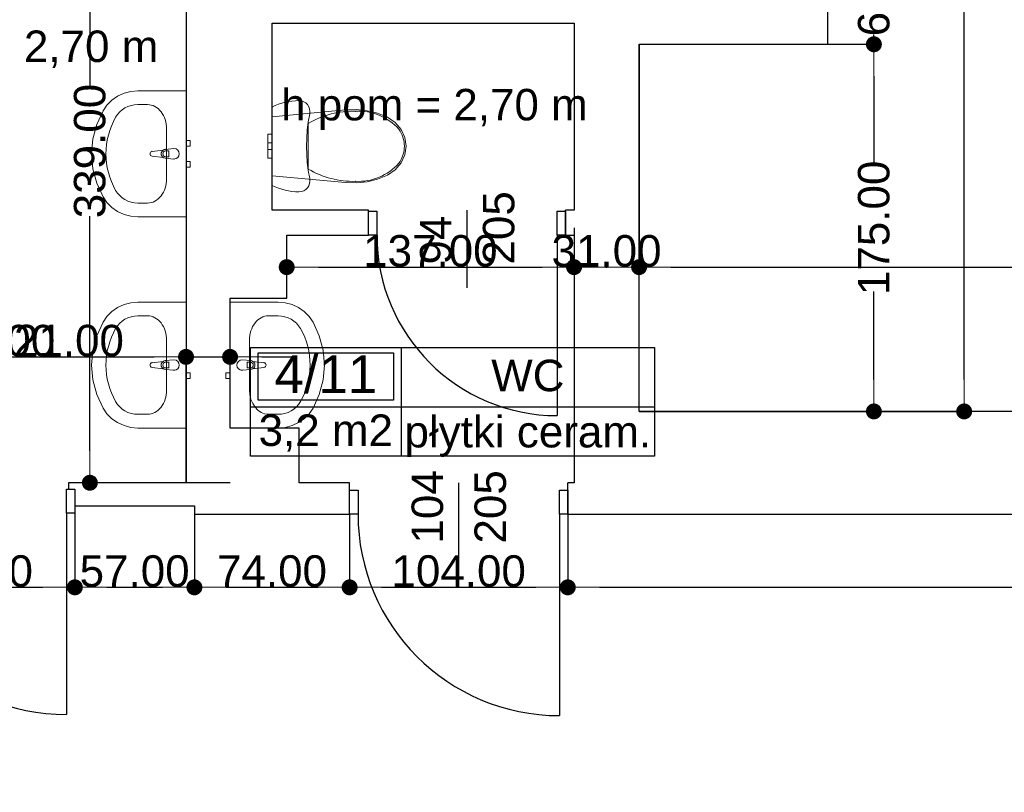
# Model space of a CAD drawing. Header units: millimetres. Extents: x -166872 to -65719, y 14266 to 44345.
# Tile 23 of 65: x -134011 to -129317, y 33754 to 37437. Entities that reach past the tile are written whole.
import ezdxf
from ezdxf.enums import TextEntityAlignment as Align

# ---------------------------------------------------------------- set-up
doc = ezdxf.new("R2010")
doc.units = ezdxf.units.MM
doc.header["$MEASUREMENT"] = 0
for name, color, linetype in [('Drzwi', 7, 'Continuous'), ('Obiekt', 7, 'Continuous'), ('Strefa', 7, 'Continuous'), ('Słup', 7, 'Continuous'), ('Tekst', 7, 'Continuous'), ('Wymiary', 63, 'Continuous'), ('Ściana', 7, 'Continuous')]:
    doc.layers.add(name, color=color, linetype=linetype)
doc.styles.add('Arial', font='txt')
doc.styles.add('Times new roman', font='txt')
doc.dimstyles.new('GENERATED_STYLE__1', dxfattribs={"dimtxt": 150, "dimasz": 152, "dimexe": 0.18, "dimexo": 0, "dimgap": 0.09, "dimtad": 1, "dimtih": 1, "dimtoh": 1, "dimlfac": 0.1, "dimzin": 0, "dimdsep": 46, "dimtxsty": 'Arial', "dimblk": 'ARROWHEAD_11', "dimblk1": 'ARROWHEAD_11', "dimblk2": 'ARROWHEAD_11', "dimcen": 0.09, "dimclrd": 114, "dimclre": 114, "dimclrt": 114, "dimazin": 0, "dimtfac": 1, "dimtdec": 4, "dimtmove": 0, "dimatfit": 3, "dimfxl": 1, "dimtolj": 1, "dimtzin": 0, "dimarcsym": 0})
doc.dimstyles.new('GENERATED_STYLE__2', dxfattribs={"dimtxt": 150, "dimasz": 152, "dimexe": 0.18, "dimexo": 0, "dimgap": 0.09, "dimtad": 1, "dimlfac": 0.1, "dimzin": 0, "dimdsep": 46, "dimtxsty": 'Arial', "dimblk": 'ARROWHEAD_11', "dimblk1": 'ARROWHEAD_11', "dimblk2": 'ARROWHEAD_11', "dimcen": 0.09, "dimclrd": 114, "dimclre": 114, "dimclrt": 114, "dimazin": 0, "dimtfac": 1, "dimtdec": 4, "dimtmove": 0, "dimatfit": 3, "dimfxl": 1, "dimtolj": 1, "dimtzin": 0, "dimarcsym": 0})

# ---------------------------------------------------------------- blocks, each defined once
blk = doc.blocks.new('WC_4_11_11', base_point=(-132192.4, 35591.8))
at = {"layer": 'Strefa'}
for p, q in [((-132910.6, 35874.7), (-130984.3, 35874.7)), ((-132910.6, 35356.1), (-132910.6, 35874.7)), ((-132192.4, 35874.7), (-132192.4, 35356.1)), ((-130984.3, 35874.7), (-130984.3, 35356.1)), ((-132874.7, 35848.8), (-132228.3, 35848.8)), ((-132874.7, 35622.5), (-132874.7, 35848.8)), ((-132228.3, 35848.8), (-132228.3, 35622.5)), ((-132910.6, 35591.8), (-130984.3, 35591.8)), ((-132228.3, 35622.5), (-132874.7, 35622.5)), ((-130984.3, 35356.1), (-132910.6, 35356.1))]:
    blk.add_line(p, q, dxfattribs=at)
at = {"layer": 'Strefa', "style": 'Arial'}
for tag, height, p in [('ROOM_NUMBER', 180, (-132551.5, 35746.8)), ('ROOM_NAME', 150, (-131588.3, 35740.6)), ('ROOM_CALC_AREA', 150, (-132551.5, 35479.8)), ('floor_f', 150, (-131588.3, 35472.7))]:
    blk.add_attdef(tag, text='', height=height, dxfattribs=at).set_placement(p, align=Align.MIDDLE_CENTER)
blk = doc.blocks.new('ARROWHEAD_11')
at = {"color": 0, "linetype": 'Continuous', "lineweight": 0}
blk.add_line((0, 0), (-1, 0), dxfattribs=at)
at = {"color": 0, "linetype": 'Continuous', "lineweight": 0, "const_width": 0.25, "flags": 128}
blk.add_lwpolyline([(-0.125, 0, 1), (0.125, 0, 1)], format="xyb", close=True, dxfattribs=at)
blk = doc.blocks.new('*D5687')
at = {"layer": 'Defpoints', "color": 0}
for p in [(-134788, 35119.3), (-133748, 35119.3), (-133748, 34730.8)]:
    blk.add_point(p, dxfattribs=at)
at = {"layer": 'Wymiary', "color": 114, "lineweight": -2}
for p, q in [((-134788, 35119.3), (-134788, 34730.6)), ((-133748, 35119.3), (-133748, 34730.6)), ((-134636, 34730.8), (-133900, 34730.8))]:
    blk.add_line(p, q, dxfattribs=at)
at = {"layer": 'Wymiary', "color": 114, "lineweight": -2, "xscale": 152, "yscale": 152, "zscale": 152, "rotation": 180}
blk.add_blockref('ARROWHEAD_11', (-134788, 34730.8), dxfattribs=at)
at = {"layer": 'Wymiary', "color": 114, "lineweight": -2, "xscale": 152, "yscale": 152, "zscale": 152}
blk.add_blockref('ARROWHEAD_11', (-133748, 34730.8), dxfattribs=at)
at = {"layer": 'Wymiary', "color": 114, "lineweight": 13, "insert": (-134268, 34807.5), "char_height": 150, "attachment_point": 5, "style": 'Arial'}
blk.add_mtext('\\A1;104.00', dxfattribs=at)
blk = doc.blocks.new('*D5688')
at = {"layer": 'Defpoints', "color": 0}
for p in [(-133748, 35119.3), (-133178, 35079.3), (-133178, 34730.8)]:
    blk.add_point(p, dxfattribs=at)
at = {"layer": 'Wymiary', "color": 114, "lineweight": -2}
for p, q in [((-133748, 35119.3), (-133748, 34730.6)), ((-133178, 35079.3), (-133178, 34730.6)), ((-133596, 34730.8), (-133330, 34730.8))]:
    blk.add_line(p, q, dxfattribs=at)
at = {"layer": 'Wymiary', "color": 114, "lineweight": -2, "xscale": 152, "yscale": 152, "zscale": 152, "rotation": 180}
blk.add_blockref('ARROWHEAD_11', (-133748, 34730.8), dxfattribs=at)
at = {"layer": 'Wymiary', "color": 114, "lineweight": -2, "xscale": 152, "yscale": 152, "zscale": 152}
blk.add_blockref('ARROWHEAD_11', (-133178, 34730.8), dxfattribs=at)
at = {"layer": 'Wymiary', "color": 114, "lineweight": 13, "insert": (-133463, 34807.5), "char_height": 150, "attachment_point": 5, "style": 'Arial'}
blk.add_mtext('\\A1;57.00', dxfattribs=at)
blk = doc.blocks.new('*D5689')
at = {"layer": 'Defpoints', "color": 0}
for p in [(-133178, 35079.3), (-132438, 35079.3), (-132438, 34730.8)]:
    blk.add_point(p, dxfattribs=at)
at = {"layer": 'Wymiary', "color": 114, "lineweight": -2}
for p, q in [((-133178, 35079.3), (-133178, 34730.6)), ((-132438, 35079.3), (-132438, 34730.6)), ((-133026, 34730.8), (-132590, 34730.8))]:
    blk.add_line(p, q, dxfattribs=at)
at = {"layer": 'Wymiary', "color": 114, "lineweight": -2, "xscale": 152, "yscale": 152, "zscale": 152, "rotation": 180}
blk.add_blockref('ARROWHEAD_11', (-133178, 34730.8), dxfattribs=at)
at = {"layer": 'Wymiary', "color": 114, "lineweight": -2, "xscale": 152, "yscale": 152, "zscale": 152}
blk.add_blockref('ARROWHEAD_11', (-132438, 34730.8), dxfattribs=at)
at = {"layer": 'Wymiary', "color": 114, "lineweight": 13, "insert": (-132808, 34807.5), "char_height": 150, "attachment_point": 5, "style": 'Arial'}
blk.add_mtext('\\A1;74.00', dxfattribs=at)
blk = doc.blocks.new('*D5690')
at = {"layer": 'Defpoints', "color": 0}
for p in [(-132438, 35079.3), (-131398, 35079.3), (-131398, 34730.8)]:
    blk.add_point(p, dxfattribs=at)
at = {"layer": 'Wymiary', "color": 114, "lineweight": -2}
for p, q in [((-132438, 35079.3), (-132438, 34730.6)), ((-131398, 35079.3), (-131398, 34730.6)), ((-132286, 34730.8), (-131550, 34730.8))]:
    blk.add_line(p, q, dxfattribs=at)
at = {"layer": 'Wymiary', "color": 114, "lineweight": -2, "xscale": 152, "yscale": 152, "zscale": 152, "rotation": 180}
blk.add_blockref('ARROWHEAD_11', (-132438, 34730.8), dxfattribs=at)
at = {"layer": 'Wymiary', "color": 114, "lineweight": -2, "xscale": 152, "yscale": 152, "zscale": 152}
blk.add_blockref('ARROWHEAD_11', (-131398, 34730.8), dxfattribs=at)
at = {"layer": 'Wymiary', "color": 114, "lineweight": 13, "insert": (-131918, 34807.5), "char_height": 150, "attachment_point": 5, "style": 'Arial'}
blk.add_mtext('\\A1;104.00', dxfattribs=at)
blk = doc.blocks.new('*D5691')
at = {"layer": 'Defpoints', "color": 0}
for p in [(-131398, 35079.3), (-125908, 34730.8), (-125908, 28394.3)]:
    blk.add_point(p, dxfattribs=at)
at = {"layer": 'Wymiary', "color": 114, "lineweight": -2}
for p, q in [((-131398, 35079.3), (-131398, 34730.6)), ((-131246, 34730.8), (-126060, 34730.8)), ((-125908, 28394.3), (-125908, 34731))]:
    blk.add_line(p, q, dxfattribs=at)
at = {"layer": 'Wymiary', "color": 114, "lineweight": -2, "xscale": 152, "yscale": 152, "zscale": 152, "rotation": 180}
blk.add_blockref('ARROWHEAD_11', (-131398, 34730.8), dxfattribs=at)
at = {"layer": 'Wymiary', "color": 114, "lineweight": -2, "xscale": 152, "yscale": 152, "zscale": 152}
blk.add_blockref('ARROWHEAD_11', (-125908, 34730.8), dxfattribs=at)
at = {"layer": 'Wymiary', "color": 114, "lineweight": 13, "insert": (-128766.8, 34807.5), "char_height": 150, "attachment_point": 5, "style": 'Arial'}
blk.add_mtext('\\A1;549.00', dxfattribs=at)
blk = doc.blocks.new('*D5773')
at = {"layer": 'Defpoints', "color": 0}
for p in [(-139323, 35079.3), (-138235.3, 35079.3), (-133833, 31949.3)]:
    blk.add_point(p, dxfattribs=at)
at = {"layer": 'Wymiary', "color": 114, "lineweight": -2}
for p, q in [((-139323, 35079.3), (-138235.1, 35079.3)), ((-138235.3, 34927.3), (-138235.3, 33825.4)), ((-138235.3, 32101.3), (-138235.3, 33203.2)), ((-133833, 31949.3), (-138235.5, 31949.3))]:
    blk.add_line(p, q, dxfattribs=at)
at = {"layer": 'Wymiary', "color": 114, "lineweight": -2, "xscale": 152, "yscale": 152, "zscale": 152}
for p, rotation in [((-138235.3, 35079.3), 90), ((-138235.3, 31949.3), 270)]:
    blk.add_blockref('ARROWHEAD_11', p, dxfattribs=dict(at, rotation=rotation))
at = {"layer": 'Wymiary', "color": 114, "lineweight": 13, "insert": (-138235.3, 33514.3), "char_height": 150, "attachment_point": 5, "rotation": 90, "style": 'Arial'}
blk.add_mtext('\\A1;313.00', dxfattribs=at)
blk = doc.blocks.new('*D5835')
at = {"layer": 'Defpoints', "color": 0}
for p in [(-131368, 36444.3), (-131368, 36257.1), (-132738, 36109.3)]:
    blk.add_point(p, dxfattribs=at)
at = {"layer": 'Wymiary', "color": 114, "lineweight": -2}
for p, q in [((-131368, 36444.3), (-131368, 36256.9)), ((-132738, 36109.3), (-132738, 36257.3)), ((-132586, 36257.1), (-131520, 36257.1))]:
    blk.add_line(p, q, dxfattribs=at)
at = {"layer": 'Wymiary', "color": 114, "lineweight": -2, "xscale": 152, "yscale": 152, "zscale": 152, "rotation": 180}
blk.add_blockref('ARROWHEAD_11', (-132738, 36257.1), dxfattribs=at)
at = {"layer": 'Wymiary', "color": 114, "lineweight": -2, "xscale": 152, "yscale": 152, "zscale": 152}
blk.add_blockref('ARROWHEAD_11', (-131368, 36257.1), dxfattribs=at)
at = {"layer": 'Wymiary', "color": 114, "lineweight": 13, "insert": (-132053, 36333.8), "char_height": 150, "attachment_point": 5, "style": 'Arial'}
blk.add_mtext('\\A1;137.00', dxfattribs=at)
blk = doc.blocks.new('*D5836')
at = {"layer": 'Defpoints', "color": 0}
for p in [(-131058, 37319.3), (-131368, 36444.3), (-131058, 36257.1)]:
    blk.add_point(p, dxfattribs=at)
at = {"layer": 'Wymiary', "color": 114, "lineweight": -2}
for p, q in [((-131058, 37319.3), (-131058, 36256.9)), ((-131368, 36444.3), (-131368, 36256.9)), ((-131216, 36257.1), (-131210, 36257.1))]:
    blk.add_line(p, q, dxfattribs=at)
at = {"layer": 'Wymiary', "color": 114, "lineweight": -2, "xscale": 152, "yscale": 152, "zscale": 152, "rotation": 180}
blk.add_blockref('ARROWHEAD_11', (-131368, 36257.1), dxfattribs=at)
at = {"layer": 'Wymiary', "color": 114, "lineweight": -2, "xscale": 152, "yscale": 152, "zscale": 152}
blk.add_blockref('ARROWHEAD_11', (-131058, 36257.1), dxfattribs=at)
at = {"layer": 'Wymiary', "color": 114, "lineweight": 13, "insert": (-131213, 36333.8), "char_height": 150, "attachment_point": 5, "style": 'Arial'}
blk.add_mtext('\\A1;31.00', dxfattribs=at)
blk = doc.blocks.new('*D5837')
at = {"layer": 'Defpoints', "color": 0}
for p in [(-131058, 37319.3), (-126048, 37209.3), (-126048, 36257.1)]:
    blk.add_point(p, dxfattribs=at)
at = {"layer": 'Wymiary', "color": 114, "lineweight": -2}
for p, q in [((-131058, 37319.3), (-131058, 36256.9)), ((-126048, 37209.3), (-126048, 36256.9)), ((-130906, 36257.1), (-126200, 36257.1))]:
    blk.add_line(p, q, dxfattribs=at)
at = {"layer": 'Wymiary', "color": 114, "lineweight": -2, "xscale": 152, "yscale": 152, "zscale": 152, "rotation": 180}
blk.add_blockref('ARROWHEAD_11', (-131058, 36257.1), dxfattribs=at)
at = {"layer": 'Wymiary', "color": 114, "lineweight": -2, "xscale": 152, "yscale": 152, "zscale": 152}
blk.add_blockref('ARROWHEAD_11', (-126048, 36257.1), dxfattribs=at)
at = {"layer": 'Wymiary', "color": 114, "lineweight": 13, "insert": (-128553, 36333.8), "char_height": 150, "attachment_point": 5, "style": 'Arial'}
blk.add_mtext('\\A1;501.00', dxfattribs=at)
blk = doc.blocks.new('*D5867')
at = {"layer": 'Defpoints', "color": 0}
for p in [(-130158, 37319.3), (-129938.5, 37319.3), (-131058, 35569.3)]:
    blk.add_point(p, dxfattribs=at)
at = {"layer": 'Wymiary', "color": 114, "lineweight": -2}
for p, q in [((-130158, 37319.3), (-129938.3, 37319.3)), ((-129938.5, 37167.3), (-129938.5, 36748.5)), ((-129938.5, 35721.3), (-129938.5, 36140.2)), ((-131058, 35569.3), (-129938.3, 35569.3))]:
    blk.add_line(p, q, dxfattribs=at)
at = {"layer": 'Wymiary', "color": 114, "lineweight": -2, "xscale": 152, "yscale": 152, "zscale": 152}
for p, rotation in [((-129938.5, 37319.3), 90), ((-129938.5, 35569.3), 270)]:
    blk.add_blockref('ARROWHEAD_11', p, dxfattribs=dict(at, rotation=rotation))
at = {"layer": 'Wymiary', "color": 114, "lineweight": 13, "insert": (-129938.5, 36444.3), "char_height": 150, "attachment_point": 5, "rotation": 90, "style": 'Arial'}
blk.add_mtext('\\A1;175.00', dxfattribs=at)
blk = doc.blocks.new('*D5868')
at = {"layer": 'Defpoints', "color": 0}
for p in [(-130158, 37919.3), (-129938.5, 37919.3), (-130158, 37319.3)]:
    blk.add_point(p, dxfattribs=at)
at = {"layer": 'Wymiary', "color": 114, "lineweight": -2}
for p, q in [((-129938.5, 38071.3), (-129938.5, 38223.3)), ((-130158, 37919.3), (-129938.3, 37919.3)), ((-129938.5, 37919.3), (-129938.5, 37872.7)), ((-130158, 37319.3), (-129938.3, 37319.3)), ((-129938.5, 37319.3), (-129938.5, 37366)), ((-129938.5, 37167.3), (-129938.5, 37015.3))]:
    blk.add_line(p, q, dxfattribs=at)
at = {"layer": 'Wymiary', "color": 114, "lineweight": -2, "xscale": 152, "yscale": 152, "zscale": 152}
for p, rotation in [((-129938.5, 37919.3), 270), ((-129938.5, 37319.3), 90)]:
    blk.add_blockref('ARROWHEAD_11', p, dxfattribs=dict(at, rotation=rotation))
at = {"layer": 'Wymiary', "color": 114, "lineweight": 13, "insert": (-129938.5, 37619.3), "char_height": 150, "attachment_point": 5, "rotation": 90, "style": 'Arial'}
blk.add_mtext('\\A1;60.00', dxfattribs=at)
blk = doc.blocks.new('*D5874')
at = {"layer": 'Defpoints', "color": 0}
for p in [(-134878, 38619.3), (-133676.4, 38619.3), (-133178, 35229.3)]:
    blk.add_point(p, dxfattribs=at)
at = {"layer": 'Wymiary', "color": 114, "lineweight": -2}
for p, q in [((-134878, 38619.3), (-133676.2, 38619.3)), ((-133676.4, 38467.3), (-133676.4, 37121.6)), ((-133676.4, 35381.3), (-133676.4, 36499.4)), ((-133178, 35229.3), (-133676.6, 35229.3))]:
    blk.add_line(p, q, dxfattribs=at)
at = {"layer": 'Wymiary', "color": 114, "lineweight": -2, "xscale": 152, "yscale": 152, "zscale": 152}
for p, rotation in [((-133676.4, 38619.3), 90), ((-133676.4, 35229.3), 270)]:
    blk.add_blockref('ARROWHEAD_11', p, dxfattribs=dict(at, rotation=rotation))
at = {"layer": 'Wymiary', "color": 114, "lineweight": 13, "insert": (-133676.4, 36810.5), "char_height": 150, "attachment_point": 5, "rotation": 90, "style": 'Arial'}
blk.add_mtext('\\A1;339.00', dxfattribs=at)
blk = doc.blocks.new('*D5894')
at = {"layer": 'Defpoints', "color": 0}
for p in [(-134878, 36984.3), (-133218, 35829.3), (-133218, 35229.3)]:
    blk.add_point(p, dxfattribs=at)
at = {"layer": 'Wymiary', "color": 114, "lineweight": -2}
for p, q in [((-134878, 36984.3), (-134878, 35829.1)), ((-134726, 35829.3), (-133370, 35829.3)), ((-133218, 35229.3), (-133218, 35829.5))]:
    blk.add_line(p, q, dxfattribs=at)
at = {"layer": 'Wymiary', "color": 114, "lineweight": -2, "xscale": 152, "yscale": 152, "zscale": 152, "rotation": 180}
blk.add_blockref('ARROWHEAD_11', (-134878, 35829.3), dxfattribs=at)
at = {"layer": 'Wymiary', "color": 114, "lineweight": -2, "xscale": 152, "yscale": 152, "zscale": 152}
blk.add_blockref('ARROWHEAD_11', (-133218, 35829.3), dxfattribs=at)
at = {"layer": 'Wymiary', "color": 114, "lineweight": 13, "insert": (-134161.8, 35906), "char_height": 150, "attachment_point": 5, "style": 'Arial'}
blk.add_mtext('\\A1;166.00', dxfattribs=at)
blk = doc.blocks.new('*D5895')
at = {"layer": 'Defpoints', "color": 0}
for p in [(-133008, 35829.3), (-133008, 35489.3), (-133218, 35229.3)]:
    blk.add_point(p, dxfattribs=at)
at = {"layer": 'Wymiary', "color": 114, "lineweight": -2}
for p, q in [((-134030.3, 35829.3), (-133522, 35829.3)), ((-133522, 35829.3), (-133370, 35829.3)), ((-133218, 35229.3), (-133218, 35829.5)), ((-133218, 35829.3), (-133008, 35829.3)), ((-133008, 35489.3), (-133008, 35829.5)), ((-132856, 35829.3), (-132704, 35829.3))]:
    blk.add_line(p, q, dxfattribs=at)
at = {"layer": 'Wymiary', "color": 114, "lineweight": -2, "xscale": 152, "yscale": 152, "zscale": 152}
blk.add_blockref('ARROWHEAD_11', (-133218, 35829.3), dxfattribs=at)
at = {"layer": 'Wymiary', "color": 114, "lineweight": -2, "xscale": 152, "yscale": 152, "zscale": 152, "rotation": 180}
blk.add_blockref('ARROWHEAD_11', (-133008, 35829.3), dxfattribs=at)
at = {"layer": 'Wymiary', "color": 114, "lineweight": 13, "insert": (-133776.2, 35906), "char_height": 150, "attachment_point": 5, "style": 'Arial'}
blk.add_mtext('\\A1;21.00', dxfattribs=at)
blk = doc.blocks.new('*D5905')
at = {"layer": 'Defpoints', "color": 0}
for p in [(-129668, 42439.3), (-129508.1, 42439.3), (-131058, 35569.3)]:
    blk.add_point(p, dxfattribs=at)
at = {"layer": 'Wymiary', "color": 114, "lineweight": -2}
for p, q in [((-129668, 42439.3), (-129508, 42439.3)), ((-129508.1, 42287.3), (-129508.1, 39315.9)), ((-129508.1, 35721.3), (-129508.1, 38692.7)), ((-131058, 35569.3), (-129508, 35569.3))]:
    blk.add_line(p, q, dxfattribs=at)
at = {"layer": 'Wymiary', "color": 114, "lineweight": -2, "xscale": 152, "yscale": 152, "zscale": 152}
for p, rotation in [((-129508.1, 42439.3), 90), ((-129508.1, 35569.3), 270)]:
    blk.add_blockref('ARROWHEAD_11', p, dxfattribs=dict(at, rotation=rotation))
at = {"layer": 'Wymiary', "color": 114, "lineweight": 13, "insert": (-129508.1, 39004.3), "char_height": 150, "attachment_point": 5, "rotation": 90, "style": 'Arial'}
blk.add_mtext('\\A1;687.00', dxfattribs=at)

msp = doc.modelspace()

# ---------------------------------------------------------------- linework, layer by layer
at = {"layer": 'Drzwi'}
for p, q in [((-132348.019, 36524.32), (-132308.019, 36524.32)), ((-132348.019, 36409.32), (-132348.019, 36524.32)), ((-132348.019, 36409.32), (-132348.019, 36524.32)), ((-132308.019, 36524.32), (-132308.019, 36409.32)), ((-131448.019, 36409.32), (-131448.019, 36524.32)), ((-131448.019, 36524.32), (-131408.019, 36524.32)), ((-131408.019, 36524.32), (-131408.019, 36409.32)), ((-131408.019, 36409.32), (-131408.019, 36524.32)), ((-132308.019, 36409.32), (-132348.019, 36409.32)), ((-131408.019, 36409.32), (-131448.019, 36409.32)), ((-131448.019, 36409.32), (-131448.019, 35549.32)), ((-133788.018, 35084.32), (-133788.018, 35199.32)), ((-133788.018, 35199.32), (-133748.018, 35199.32)), ((-133778.018, 35199.32), (-133748.018, 35199.32)), ((-133748.018, 35199.32), (-133748.018, 35084.32)), ((-133748.018, 35199.32), (-133748.018, 35119.32)), ((-132438.018, 35194.32), (-132398.018, 35194.32)), ((-132438.018, 35079.32), (-132438.018, 35194.32)), ((-132438.018, 35079.32), (-132438.018, 35194.32)), ((-132398.018, 35194.32), (-132398.018, 35079.32)), ((-131438.018, 35079.32), (-131438.018, 35194.32)), ((-131438.018, 35194.32), (-131398.018, 35194.32)), ((-131398.018, 35194.32), (-131398.018, 35079.32)), ((-131398.018, 35079.32), (-131398.018, 35194.32)), ((-133748.018, 35084.32), (-133788.018, 35084.32)), ((-133788.018, 35084.32), (-133788.018, 34124.32)), ((-132398.018, 35079.32), (-132438.018, 35079.32)), ((-131398.018, 35079.32), (-131438.018, 35079.32)), ((-131438.018, 35079.32), (-131438.018, 34119.32))]:
    msp.add_line(p, q, dxfattribs=at)
for centre, radius in [((-131448.019, 36409.32), 860), ((-133788.018, 35084.32), 960), ((-131438.018, 35079.32), 960)]:
    msp.add_arc(centre, radius, 180, 270, dxfattribs=at)
at = {"layer": 'Obiekt', "lineweight": 5}
for p, q in [((-133543.999, 37071.735), (-133513.476, 37085.75)), ((-133513.476, 37085.75), (-133480.832, 37094.342)), ((-133480.832, 37094.342), (-133447.11, 37097.237)), ((-133447.11, 37097.237), (-133218.019, 37097.237)), ((-133218.019, 37097.237), (-133218.019, 36497.237)), ((-133594.879, 37029.389), (-133571.426, 37052.746)), ((-133571.426, 37052.746), (-133543.999, 37071.735)), ((-132761.677, 37038.681), (-132777.479, 37033.394)), ((-132745.592, 37043.031), (-132761.677, 37038.681)), ((-132729.279, 37046.43), (-132745.592, 37043.031)), ((-132712.796, 37048.867), (-132729.279, 37046.43)), ((-132696.198, 37050.332), (-132712.796, 37048.867)), ((-132679.542, 37050.821), (-132696.198, 37050.332)), ((-132668.008, 37049.538), (-132679.542, 37050.821)), ((-132657.037, 37045.753), (-132668.008, 37049.538)), ((-132647.164, 37039.65), (-132657.037, 37045.753)), ((-132638.872, 37031.528), (-132647.164, 37039.65)), ((-133643.551, 36937.219), (-133613.61, 37002.411)), ((-133613.61, 37002.411), (-133594.879, 37029.389)), ((-133401.291, 37032.019), (-133447.11, 37032.019)), ((-132792.944, 37027.19), (-132808.019, 37020.089)), ((-132808.019, 37020.089), (-132808.019, 36646.552)), ((-132457.636, 37006.669), (-132808.019, 36974.295)), ((-132777.479, 37033.394), (-132792.944, 37027.19)), ((-132632.566, 37021.783), (-132638.872, 37031.528)), ((-132628.553, 37010.89), (-132632.566, 37021.783)), ((-132627.029, 36999.382), (-132628.553, 37010.89)), ((-132628.069, 36987.82), (-132627.029, 36999.382)), ((-132405.939, 37008.232), (-132457.636, 37006.669)), ((-132354.593, 37002.744), (-132405.939, 37008.232)), ((-132304.847, 36990.339), (-132354.593, 37002.744)), ((-132808.019, 36974.295), (-132808.019, 36692.346)), ((-132639.707, 36910.96), (-132634.85, 36949.536)), ((-132634.85, 36949.536), (-132628.069, 36987.82)), ((-132257.909, 36971.318), (-132304.847, 36990.339)), ((-132220.713, 36945.72), (-132257.909, 36971.318)), ((-132192.195, 36912.677), (-132220.713, 36945.72)), ((-133661.85, 36868.198), (-133643.551, 36937.219)), ((-133310.337, 36916.063), (-133310.337, 36678.411)), ((-132642.625, 36872.189), (-132639.707, 36910.96)), ((-132634.976, 36942.262), (-132634.976, 36833.32)), ((-132203.469, 36914.396), (-132203.469, 36914.397)), ((-132174.235, 36874.369), (-132192.195, 36912.677)), ((-133668.005, 36797.237), (-133661.85, 36868.198)), ((-133218.019, 36860.737), (-133198.019, 36860.737)), ((-133218.019, 36833.737), (-133218.019, 36860.737)), ((-133198.019, 36860.737), (-133198.019, 36833.737)), ((-132828.019, 36873.625), (-132828.019, 36890.32)), ((-132808.019, 36890.32), (-132828.019, 36890.32)), ((-132828.019, 36849.32), (-132828.019, 36873.625)), ((-132808.019, 36873.625), (-132808.019, 36890.32)), ((-132808.019, 36849.32), (-132808.019, 36873.625)), ((-132643.599, 36833.32), (-132642.625, 36872.189)), ((-132168.018, 36833.32), (-132174.235, 36874.369)), ((-133379.737, 36808.337), (-133326.803, 36814.967)), ((-133317.29, 36818.237), (-133275.337, 36822.237)), ((-133300.247, 36810.837), (-133315.118, 36810.837)), ((-133300.247, 36783.637), (-133300.247, 36810.837)), ((-133198.019, 36833.737), (-133218.019, 36833.737)), ((-132828.019, 36844.634), (-132828.019, 36849.32)), ((-132808.019, 36849.32), (-132828.019, 36849.32)), ((-132828.019, 36833.32), (-132828.019, 36844.634)), ((-132828.019, 36822.007), (-132828.019, 36833.32)), ((-132828.019, 36817.32), (-132828.019, 36822.007)), ((-132808.019, 36817.32), (-132828.019, 36817.32)), ((-132828.019, 36793.015), (-132828.019, 36817.32)), ((-132808.019, 36844.634), (-132808.019, 36849.32)), ((-132808.019, 36833.32), (-132808.019, 36844.634)), ((-132808.019, 36822.007), (-132808.019, 36833.32)), ((-132808.019, 36817.32), (-132808.019, 36822.007)), ((-132808.019, 36793.015), (-132808.019, 36817.32)), ((-132642.625, 36794.452), (-132643.599, 36833.32)), ((-132634.976, 36833.32), (-132634.976, 36724.379)), ((-132176.658, 36833.321), (-132176.658, 36833.32)), ((-132174.235, 36792.272), (-132168.018, 36833.32)), ((-133661.85, 36726.275), (-133668.005, 36797.237)), ((-133326.803, 36779.507), (-133379.737, 36786.137)), ((-133275.337, 36772.237), (-133317.29, 36776.237)), ((-133315.118, 36783.637), (-133300.247, 36783.637)), ((-133218.019, 36760.737), (-133198.019, 36760.737)), ((-133218.019, 36733.737), (-133218.019, 36760.737)), ((-133198.019, 36760.737), (-133198.019, 36733.737)), ((-132828.019, 36776.32), (-132828.019, 36793.015)), ((-132808.019, 36776.32), (-132828.019, 36776.32)), ((-132808.019, 36776.32), (-132808.019, 36793.015)), ((-132639.707, 36755.681), (-132642.625, 36794.452)), ((-132192.195, 36753.963), (-132174.235, 36792.272)), ((-133643.551, 36657.255), (-133661.85, 36726.275)), ((-133198.019, 36733.737), (-133218.019, 36733.737)), ((-132634.85, 36717.105), (-132639.707, 36755.681)), ((-132628.069, 36678.821), (-132634.85, 36717.105)), ((-132257.909, 36695.323), (-132220.713, 36720.921)), ((-132220.713, 36720.921), (-132192.195, 36753.963)), ((-132808.019, 36692.346), (-132457.636, 36659.972)), ((-132628.553, 36655.75), (-132627.029, 36667.259)), ((-132627.029, 36667.259), (-132628.069, 36678.821)), ((-132405.939, 36658.409), (-132354.593, 36663.897)), ((-132354.593, 36663.897), (-132304.847, 36676.302)), ((-132304.847, 36676.302), (-132257.909, 36695.323)), ((-133613.61, 36592.063), (-133643.551, 36657.255)), ((-132808.019, 36646.552), (-132792.944, 36639.451)), ((-132792.944, 36639.451), (-132777.479, 36633.247)), ((-132777.479, 36633.247), (-132761.677, 36627.96)), ((-132761.677, 36627.96), (-132745.592, 36623.61)), ((-132745.592, 36623.61), (-132729.279, 36620.21)), ((-132729.279, 36620.21), (-132712.796, 36617.774)), ((-132712.796, 36617.774), (-132696.198, 36616.309)), ((-132696.198, 36616.309), (-132679.542, 36615.82)), ((-132679.542, 36615.82), (-132668.008, 36617.103)), ((-132668.008, 36617.103), (-132657.037, 36620.888)), ((-132657.037, 36620.888), (-132647.164, 36626.991)), ((-132647.164, 36626.991), (-132638.872, 36635.113)), ((-132638.872, 36635.113), (-132632.566, 36644.858)), ((-132632.566, 36644.858), (-132628.553, 36655.75)), ((-132457.636, 36659.972), (-132405.939, 36658.409)), ((-133594.879, 36565.085), (-133613.61, 36592.063)), ((-133571.426, 36541.728), (-133594.879, 36565.085)), ((-133543.999, 36522.738), (-133571.426, 36541.728)), ((-133513.476, 36508.724), (-133543.999, 36522.738)), ((-133401.291, 36562.454), (-133447.11, 36562.454)), ((-133480.832, 36500.132), (-133513.476, 36508.724)), ((-133447.11, 36497.237), (-133480.832, 36500.132)), ((-133218.019, 36497.237), (-133447.11, 36497.237)), ((-133571.426, 36045.765), (-133543.999, 36064.754)), ((-133543.999, 36064.754), (-133513.476, 36078.769)), ((-133513.476, 36078.769), (-133480.832, 36087.361)), ((-133480.832, 36087.361), (-133447.11, 36090.255)), ((-133447.11, 36090.255), (-133218.019, 36090.255)), ((-133218.019, 36090.255), (-133218.019, 35490.255)), ((-132778.928, 36090.255), (-133008.019, 36090.255)), ((-133008.019, 36090.255), (-133008.019, 35490.255)), ((-132745.206, 36087.361), (-132778.928, 36090.255)), ((-132712.562, 36078.769), (-132745.206, 36087.361)), ((-132682.038, 36064.754), (-132712.562, 36078.769)), ((-132654.612, 36045.765), (-132682.038, 36064.754)), ((-133613.61, 35995.429), (-133594.879, 36022.408)), ((-133594.879, 36022.408), (-133571.426, 36045.765)), ((-133401.291, 36025.038), (-133447.11, 36025.038)), ((-132824.746, 36025.038), (-132778.928, 36025.038)), ((-132631.158, 36022.408), (-132654.612, 36045.765)), ((-132612.428, 35995.429), (-132631.158, 36022.408)), ((-133643.551, 35930.238), (-133613.61, 35995.429)), ((-132582.487, 35930.238), (-132612.428, 35995.429)), ((-133661.85, 35861.217), (-133643.551, 35930.238)), ((-132564.188, 35861.217), (-132582.487, 35930.238)), ((-133310.337, 35909.082), (-133310.337, 35671.429)), ((-132915.701, 35909.082), (-132915.701, 35671.429)), ((-133668.005, 35790.255), (-133661.85, 35861.217)), ((-133218.019, 35853.755), (-133198.019, 35853.755)), ((-133218.019, 35826.755), (-133218.019, 35853.755)), ((-133198.019, 35826.755), (-133218.019, 35826.755)), ((-133198.019, 35853.755), (-133198.019, 35826.755)), ((-133008.019, 35853.755), (-133028.019, 35853.755)), ((-133028.019, 35853.755), (-133028.019, 35826.755)), ((-133028.019, 35826.755), (-133008.019, 35826.755)), ((-133008.019, 35826.755), (-133008.019, 35853.755)), ((-132558.032, 35790.255), (-132564.188, 35861.217)), ((-133661.85, 35719.294), (-133668.005, 35790.255)), ((-133379.737, 35801.355), (-133326.803, 35807.985)), ((-133326.803, 35772.526), (-133379.737, 35779.155)), ((-133317.29, 35811.255), (-133275.337, 35815.255)), ((-133300.247, 35803.855), (-133315.118, 35803.855)), ((-133315.118, 35776.655), (-133300.247, 35776.655)), ((-133300.247, 35776.655), (-133300.247, 35803.855)), ((-132908.748, 35811.255), (-132950.701, 35815.255)), ((-132925.79, 35803.855), (-132910.92, 35803.855)), ((-132925.79, 35776.655), (-132925.79, 35803.855)), ((-132910.92, 35776.655), (-132925.79, 35776.655)), ((-132846.301, 35801.355), (-132899.234, 35807.985)), ((-132899.234, 35772.526), (-132846.301, 35779.155)), ((-132564.188, 35719.294), (-132558.032, 35790.255)), ((-133275.337, 35765.255), (-133317.29, 35769.255)), ((-133218.019, 35753.755), (-133198.019, 35753.755)), ((-133218.019, 35726.755), (-133218.019, 35753.755)), ((-133198.019, 35726.755), (-133218.019, 35726.755)), ((-133198.019, 35753.755), (-133198.019, 35726.755)), ((-133008.019, 35753.755), (-133028.019, 35753.755)), ((-133028.019, 35753.755), (-133028.019, 35726.755)), ((-133028.019, 35726.755), (-133008.019, 35726.755)), ((-133008.019, 35726.755), (-133008.019, 35753.755)), ((-132950.701, 35765.255), (-132908.748, 35769.255)), ((-133643.551, 35650.273), (-133661.85, 35719.294)), ((-132582.487, 35650.273), (-132564.188, 35719.294)), ((-133613.61, 35585.082), (-133643.551, 35650.273)), ((-132612.428, 35585.082), (-132582.487, 35650.273)), ((-133594.879, 35558.103), (-133613.61, 35585.082)), ((-132631.158, 35558.103), (-132612.428, 35585.082)), ((-133571.426, 35534.746), (-133594.879, 35558.103)), ((-133401.291, 35555.473), (-133447.11, 35555.473)), ((-132824.746, 35555.473), (-132778.928, 35555.473)), ((-132654.612, 35534.746), (-132631.158, 35558.103)), ((-133543.999, 35515.757), (-133571.426, 35534.746)), ((-133513.476, 35501.742), (-133543.999, 35515.757)), ((-133480.832, 35493.15), (-133513.476, 35501.742)), ((-133447.11, 35490.255), (-133480.832, 35493.15)), ((-133218.019, 35490.255), (-133447.11, 35490.255)), ((-133008.019, 35490.255), (-132778.928, 35490.255)), ((-132778.928, 35490.255), (-132745.206, 35493.15)), ((-132745.206, 35493.15), (-132712.562, 35501.742)), ((-132712.562, 35501.742), (-132682.038, 35515.757)), ((-132682.038, 35515.757), (-132654.612, 35534.746))]:
    msp.add_line(p, q, dxfattribs=at)
at = {"layer": 'Obiekt'}
for p, q in [((-131878.019, 36157.942), (-131878.019, 36529.32)), ((-131918.018, 34827.942), (-131918.018, 35229.32))]:
    msp.add_line(p, q, dxfattribs=at)
at = {"layer": 'Obiekt', "lineweight": 5}
for centre, radius, start, end in [((-132420.082, 36575.225), 425.383, 88.646069, 120.348234), ((-132395.715, 36743.86), 256.976, 41.575502, 93.195152), ((-132315.261, 36832.509), 138.562, 0.335594, 36.222811), ((-133378.347, 36797.237), 11.187, 97.138925, 262.861075), ((-133315.39, 36797.237), 21.086, 122.771025, 237.228975), ((-133315.118, 36797.237), 13.6, 90, 270), ((-133315.39, 36797.237), 21.086, 95.169607, 122.771025), ((-133275.337, 36797.237), 25, 270, 90), ((-132315.264, 36834.133), 138.565, 323.777196, 359.664414), ((-133315.39, 36797.237), 21.086, 237.228975, 264.830393), ((-132420.082, 37091.416), 425.383, 239.651766, 271.353931), ((-132395.715, 36922.781), 256.976, 266.804848, 318.424498), ((-133378.347, 35790.255), 11.187, 97.138925, 262.861075), ((-133315.39, 35790.255), 21.086, 122.771025, 237.228975), ((-133315.118, 35790.255), 13.6, 90, 270), ((-133315.39, 35790.255), 21.086, 95.169607, 122.771025), ((-133315.39, 35790.255), 21.086, 237.228975, 264.830393), ((-133275.337, 35790.255), 25, 270, 90), ((-132950.701, 35790.255), 25, 90, 270), ((-132910.92, 35790.255), 13.6, 270, 90), ((-132910.648, 35790.255), 21.086, 57.228975, 84.830393), ((-132910.648, 35790.255), 21.086, 275.169607, 302.771025), ((-132910.648, 35790.255), 21.086, 302.771025, 57.228975), ((-132847.691, 35790.255), 11.187, 277.138925, 82.861075)]:
    msp.add_arc(centre, radius, start, end, dxfattribs=at)
for centre, major_axis, ratio, start_param, end_param in [((-133447.11, 36916.089), (121.2, 0), 0.95652174, 1.57079633, 2.64461782), ((-133401.291, 36915.932), (0, 116.066), 0.78364566, 4.71238898, 6.28318531), ((-133218.019, 36797.237), (381.818, 0), 0.95652174, 2.64461781, 3.63856749), ((-133401.291, 36678.541), (0, 116.066), 0.78364566, 3.14159265, 4.71238898), ((-133447.11, 36678.385), (121.2, 0), 0.95652174, 3.63856748, 4.71238898), ((-133447.11, 35909.108), (121.2, 0), 0.95652174, 1.57079633, 2.64461782), ((-133401.291, 35908.951), (0, 116.066), 0.78364566, 4.71238898, 6.28318531), ((-132824.746, 35908.951), (0, 116.066), 0.78364566, 0, 1.57079633), ((-132778.928, 35909.108), (121.2, 0), 0.95652174, 0.49697483, 1.57079633), ((-133218.019, 35790.255), (381.818, 0), 0.95652174, 2.64461781, 3.63856749), ((-133008.019, 35790.255), (381.818, 0), 0.95652174, 5.78621047, 6.78016015), ((-133401.291, 35671.56), (0, 116.066), 0.78364566, 3.14159265, 4.71238898), ((-132824.746, 35671.56), (0, 116.066), 0.78364566, 1.57079633, 3.14159265), ((-133447.11, 35671.403), (121.2, 0), 0.95652174, 3.63856748, 4.71238898), ((-132778.928, 35671.403), (121.2, 0), 0.95652174, 4.71238898, 5.78621048)]:
    msp.add_ellipse(centre, major_axis=major_axis, ratio=ratio, start_param=start_param, end_param=end_param, dxfattribs=at)
for p in [(-132410.034, 37000.357), (-132634.976, 36942.262), (-133379.737, 36808.337), (-133317.29, 36818.237), (-133326.803, 36779.507), (-133275.337, 36772.237), (-132203.469, 36752.244), (-132410.034, 36666.284), (-133379.737, 35801.355), (-133326.803, 35772.526), (-133317.29, 35811.255), (-132908.748, 35811.255), (-132899.234, 35772.526), (-132846.301, 35801.355), (-133275.337, 35765.255), (-132950.701, 35765.255)]:
    msp.add_point(p, dxfattribs=at)
at = {"layer": 'Słup'}
for p, q in [((-132808.019, 36529.32), (-132808.019, 37419.32)), ((-132738.019, 36109.32), (-132738.019, 36409.32)), ((-133008.019, 36109.32), (-132738.019, 36109.32)), ((-132678.019, 35489.32), (-133008.019, 35489.32)), ((-132678.019, 35229.32), (-132678.019, 35489.32))]:
    msp.add_line(p, q, dxfattribs=at)
at = {"layer": 'Ściana'}
for p, q in [((-132348.019, 36524.32), (-132348.019, 36529.32)), ((-132348.019, 36409.32), (-132348.019, 36524.32)), ((-131408.019, 36524.32), (-131408.019, 36529.32)), ((-131408.019, 36409.32), (-131408.019, 36524.32)), ((-133778.018, 35229.32), (-133778.018, 35199.32)), ((-132438.018, 35194.32), (-132438.018, 35229.32)), ((-131398.018, 35194.32), (-131398.018, 35229.32)), ((-133778.018, 35199.32), (-133748.018, 35199.32)), ((-133748.018, 35199.32), (-133748.018, 35119.32)), ((-132438.018, 35079.32), (-132438.018, 35194.32)), ((-131398.018, 35079.32), (-131398.018, 35194.32))]:
    msp.add_line(p, q, dxfattribs=at)
at = {"layer": 'Ściana', "flags": 128}
for points in [[(-130158.019, 37319.32), (-130158.019, 37919.32)], [(-133218.019, 37659.32), (-133218.019, 35229.32)], [(-132808.019, 37419.32), (-131368.019, 37419.32)], [(-131368.019, 37419.32), (-131368.019, 36529.32)], [(-131058.019, 35569.32), (-131058.019, 37319.32)], [(-131058.019, 37319.32), (-130158.019, 37319.32)], [(-132348.019, 36529.32), (-132808.019, 36529.32)], [(-131368.019, 36529.32), (-131408.019, 36529.32)], [(-132738.019, 36409.32), (-132348.019, 36409.32)], [(-131408.019, 36409.32), (-131368.019, 36409.32)], [(-131368.019, 36409.32), (-131368.019, 35229.32)], [(-133008.019, 35489.32), (-133008.019, 36109.32)], [(-126048.019, 35569.32), (-131058.019, 35569.32)], [(-133218.019, 35229.32), (-133778.018, 35229.32)], [(-133008.019, 35229.32), (-133178.018, 35229.32)], [(-132438.018, 35229.32), (-132678.019, 35229.32)], [(-131368.019, 35229.32), (-131398.018, 35229.32)], [(-133748.018, 35119.32), (-133178.018, 35119.32)], [(-133178.018, 35119.32), (-133178.018, 35079.32)], [(-133178.018, 35079.32), (-132438.018, 35079.32)], [(-131398.018, 35079.32), (-131058.019, 35079.32)], [(-131058.019, 35079.32), (-126048.019, 35079.32)]]:
    msp.add_lwpolyline(points, dxfattribs=at)

# ---------------------------------------------------------------- block references
at = {"layer": 'Strefa'}
ref = msp.add_blockref('WC_4_11_11', (-132192.424, 35591.83), dxfattribs=at)
ref.add_attrib('ROOM_NAME', 'WC', dxfattribs={"color": 7, "height": 150, "style": 'Arial'}).set_placement((-131588.34, 35740.596), align=Align.MIDDLE_CENTER)
ref.add_attrib('ROOM_NUMBER', '4/11', dxfattribs={"color": 7, "height": 180, "style": 'Arial'}).set_placement((-132551.524, 35746.778), align=Align.MIDDLE_CENTER)
ref.add_attrib('ROOM_CALC_AREA', '3,2 m2', dxfattribs={"color": 7, "height": 150, "style": 'Arial'}).set_placement((-132551.524, 35479.776), align=Align.MIDDLE_CENTER)
ref.add_attrib('floor_f', 'płytki ceram.', dxfattribs={"color": 7, "height": 150, "style": 'Arial'}).set_placement((-131588.34, 35472.73), align=Align.MIDDLE_CENTER)

# ---------------------------------------------------------------- texts
at = {"layer": 'Obiekt', "char_height": 150, "attachment_point": 7, "rotation": 90, "style": 'Arial'}
for s, insert in [('\\A1;{\\fArial|b0|i0|c238|p38;205}', (-131650.55, 36269.494)), ('\\A1;{\\fArial|b0|i0|c238|p38;94}', (-131950.55, 36269.494)), ('\\A1;{\\fArial|b0|i0|c238|p38;104}', (-131990.55, 34939.494)), ('\\A1;{\\fArial|b0|i0|c238|p38;205}', (-131690.55, 34939.494))]:
    msp.add_mtext(s, dxfattribs=dict(at, insert=insert))
at = {"layer": 'Tekst', "char_height": 150, "attachment_point": 2, "style": 'Times new roman'}
for insert in [(-134081.086, 37384.931), (-132033.726, 37106.596)]:
    msp.add_mtext('\\A1;{\\fArial|b0|i0|c0|p38;h pom = 2,70 m}', dxfattribs=dict(at, insert=insert))

# ---------------------------------------------------------------- dimensions: what is measured, and where the dimension line sits
at = {"layer": 'Wymiary', "lineweight": 13}
for base, p1, p2, picture, middle in [((-129508.141, 42439.32), (-131058.019, 35569.32), (-129668.019, 42439.32), '*D5905', (-129508.141, 39004.32)), ((-133676.396, 38619.32), (-133178.018, 35229.32), (-134878.018, 38619.32), '*D5874', (-133676.396, 36810.491)), ((-129938.497, 37919.32), (-130158.019, 37319.32), (-130158.019, 37919.32), '*D5868', (-129938.497, 37619.32)), ((-129938.497, 37319.32), (-131058.019, 35569.32), (-130158.019, 37319.32), '*D5867', (-129938.497, 36444.32)), ((-138235.29, 35079.32), (-133833.018, 31949.281), (-139323.018, 35079.32), '*D5773', (-138235.29, 33514.301))]:
    dim = msp.add_linear_dim(base=base, p1=p1, p2=p2, angle=90, dimstyle='GENERATED_STYLE__2', dxfattribs=at)
    dim.commit()
    dim.dimension.update_dxf_attribs({"geometry": picture, "text_midpoint": middle, "dimtype": 128, "text_rotation": 90})
for base, p1, p2, picture, middle in [((-131058.019, 36257.11), (-131368.019, 36444.32), (-131058.019, 37319.32), '*D5836', (-131213.019, 36257.11)), ((-126048.019, 36257.11), (-131058.019, 37319.32), (-126048.019, 37209.32), '*D5837', (-128553.019, 36257.11)), ((-133218.019, 35829.323), (-134878.018, 36984.32), (-133218.019, 35229.32), '*D5894', (-134161.848, 35829.323)), ((-131368.019, 36257.11), (-132738.019, 36109.32), (-131368.019, 36444.32), '*D5835', (-132053.019, 36257.11)), ((-133008.019, 35829.323), (-133218.019, 35229.32), (-133008.019, 35489.32), '*D5895', (-133776.219, 35829.323)), ((-133748.018, 34730.82), (-134788.018, 35119.32), (-133748.018, 35119.32), '*D5687', (-134268.018, 34730.82)), ((-133178.018, 34730.82), (-133748.018, 35119.32), (-133178.018, 35079.32), '*D5688', (-133463.018, 34730.82)), ((-132438.018, 34730.82), (-133178.018, 35079.32), (-132438.018, 35079.32), '*D5689', (-132808.018, 34730.82)), ((-131398.018, 34730.82), (-132438.018, 35079.32), (-131398.018, 35079.32), '*D5690', (-131918.018, 34730.82)), ((-125908.019, 34730.82), (-131398.018, 35079.32), (-125908.019, 28394.32), '*D5691', (-128766.848, 34730.82))]:
    dim = msp.add_linear_dim(base=base, p1=p1, p2=p2, dimstyle='GENERATED_STYLE__1', dxfattribs=at)
    dim.commit()
    dim.dimension.update_dxf_attribs({"geometry": picture, "text_midpoint": middle, "dimtype": 128})

doc.saveas('drawing.dxf')
